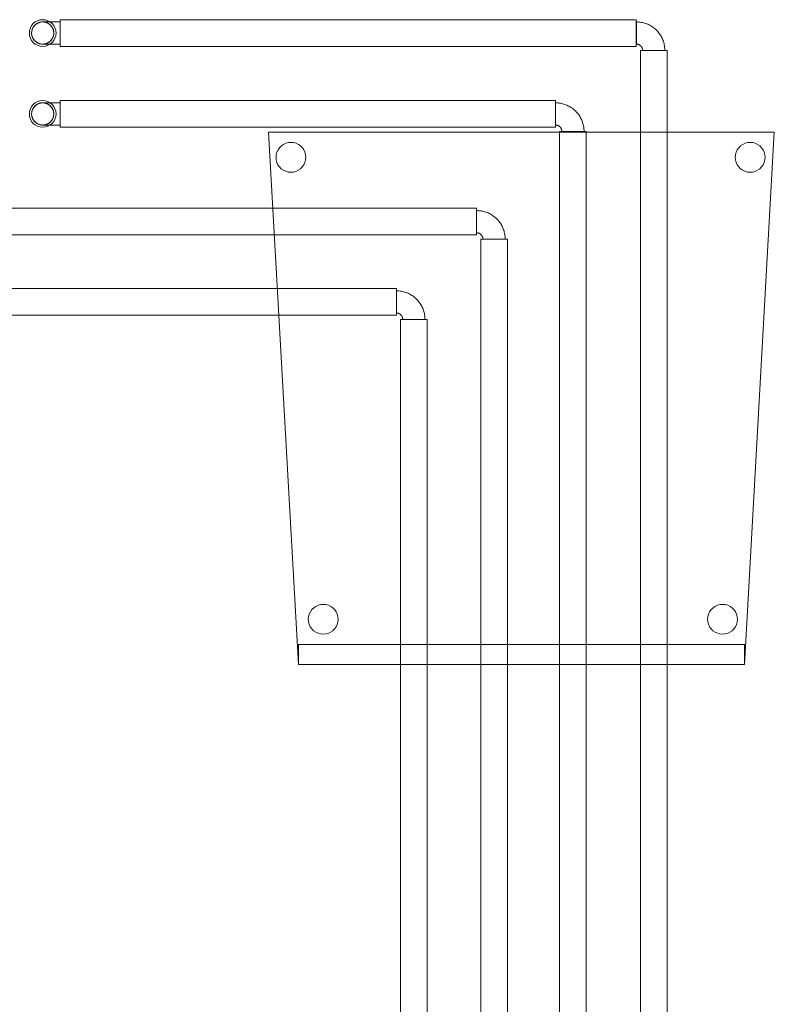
# Model space of a CAD drawing. Header units: metres. Extents: x 391.1 to 427.5, y 12.5 to 28.4.
# Tile 200 of 209: x 419.1 to 419.9, y 15.7 to 16.7. Entities that reach past the tile are written whole.
import ezdxf

# ---------------------------------------------------------------- set-up
doc = ezdxf.new("R2010")
doc.units = ezdxf.units.M
for name, color, linetype, lineweight in [('02_MOBILIARIO', 7, 'Continuous', 18), ('A-DETL-____-MBND', 7, 'Continuous', 18), ('P-PIPE-____-OTLN', 7, 'Continuous', 18)]:
    doc.layers.add(name, color=color, linetype=linetype, lineweight=lineweight)

# ---------------------------------------------------------------- blocks, each defined once
blk = doc.blocks.new('Family - Cadira confident_PA-152179-03_CLI_AIGUA_P0A')
at = {"layer": 'A-DETL-____-MBND', "color": 253, "true_color": 0xaaaaaa}
for p, q in [((0.03, 0), (0, 0.53261)), ((0, 0.53261), (0.50651, 0.53261)), ((0.50651, 0.53261), (0, 0.53261)), ((0, 0.53261), (0.03, 0)), ((0.50651, 0.53261), (0.47651, 0)), ((0.47651, 0), (0.50651, 0.53261)), ((0.01976, 0.52223), (0.02235, 0.52245)), ((0.02235, 0.52245), (0.01976, 0.52223)), ((0.02235, 0.52245), (0.02495, 0.52221)), ((0.02495, 0.52221), (0.02235, 0.52245)), ((0.47976, 0.52223), (0.48235, 0.52245)), ((0.48235, 0.52245), (0.47976, 0.52223)), ((0.48235, 0.52245), (0.48495, 0.52221)), ((0.48495, 0.52221), (0.48235, 0.52245)), ((0.00759, 0.51017), (0.00827, 0.51268)), ((0.00827, 0.51268), (0.00759, 0.51017)), ((0.00827, 0.51268), (0.00938, 0.51504)), ((0.00938, 0.51504), (0.00827, 0.51268)), ((0.00938, 0.51504), (0.01089, 0.51716)), ((0.01089, 0.51716), (0.00938, 0.51504)), ((0.01089, 0.51716), (0.01274, 0.519)), ((0.01274, 0.519), (0.01089, 0.51716)), ((0.01274, 0.519), (0.01488, 0.52048)), ((0.01488, 0.52048), (0.01274, 0.519)), ((0.01488, 0.52048), (0.01724, 0.52157)), ((0.01724, 0.52157), (0.01488, 0.52048)), ((0.01724, 0.52157), (0.01976, 0.52223)), ((0.01976, 0.52223), (0.01724, 0.52157)), ((0.02495, 0.52221), (0.02746, 0.52153)), ((0.02746, 0.52153), (0.02495, 0.52221)), ((0.02746, 0.52153), (0.02981, 0.52041)), ((0.02981, 0.52041), (0.02746, 0.52153)), ((0.02981, 0.52041), (0.03194, 0.51891)), ((0.03194, 0.51891), (0.02981, 0.52041)), ((0.03194, 0.51891), (0.03377, 0.51706)), ((0.03377, 0.51706), (0.03194, 0.51891)), ((0.03377, 0.51706), (0.03526, 0.51492)), ((0.03526, 0.51492), (0.03377, 0.51706)), ((0.03526, 0.51492), (0.03635, 0.51256)), ((0.03635, 0.51256), (0.03526, 0.51492)), ((0.03635, 0.51256), (0.03701, 0.51004)), ((0.03701, 0.51004), (0.03635, 0.51256)), ((0.46759, 0.51017), (0.46827, 0.51268)), ((0.46827, 0.51268), (0.46759, 0.51017)), ((0.46827, 0.51268), (0.46938, 0.51504)), ((0.46938, 0.51504), (0.46827, 0.51268)), ((0.46938, 0.51504), (0.47089, 0.51716)), ((0.47089, 0.51716), (0.46938, 0.51504)), ((0.47089, 0.51716), (0.47274, 0.519)), ((0.47274, 0.519), (0.47089, 0.51716)), ((0.47274, 0.519), (0.47488, 0.52048)), ((0.47488, 0.52048), (0.47274, 0.519)), ((0.47488, 0.52048), (0.47724, 0.52157)), ((0.47724, 0.52157), (0.47488, 0.52048)), ((0.47724, 0.52157), (0.47976, 0.52223)), ((0.47976, 0.52223), (0.47724, 0.52157)), ((0.48495, 0.52221), (0.48746, 0.52153)), ((0.48746, 0.52153), (0.48495, 0.52221)), ((0.48746, 0.52153), (0.48981, 0.52041)), ((0.48981, 0.52041), (0.48746, 0.52153)), ((0.48981, 0.52041), (0.49194, 0.51891)), ((0.49194, 0.51891), (0.48981, 0.52041)), ((0.49194, 0.51891), (0.49377, 0.51706)), ((0.49377, 0.51706), (0.49194, 0.51891)), ((0.49377, 0.51706), (0.49526, 0.51492)), ((0.49526, 0.51492), (0.49377, 0.51706)), ((0.49526, 0.51492), (0.49635, 0.51256)), ((0.49635, 0.51256), (0.49526, 0.51492)), ((0.49635, 0.51256), (0.49701, 0.51004)), ((0.49701, 0.51004), (0.49635, 0.51256)), ((0.00735, 0.50758), (0.00759, 0.51017)), ((0.00759, 0.51017), (0.00735, 0.50758)), ((0.00757, 0.50498), (0.00735, 0.50758)), ((0.00735, 0.50758), (0.00757, 0.50498)), ((0.00823, 0.50246), (0.00757, 0.50498)), ((0.00757, 0.50498), (0.00823, 0.50246)), ((0.03699, 0.50485), (0.0363, 0.50234)), ((0.0363, 0.50234), (0.03699, 0.50485)), ((0.03723, 0.50745), (0.03699, 0.50485)), ((0.03699, 0.50485), (0.03723, 0.50745)), ((0.03701, 0.51004), (0.03723, 0.50745)), ((0.03723, 0.50745), (0.03701, 0.51004)), ((0.46735, 0.50758), (0.46759, 0.51017)), ((0.46759, 0.51017), (0.46735, 0.50758)), ((0.46757, 0.50498), (0.46735, 0.50758)), ((0.46735, 0.50758), (0.46757, 0.50498)), ((0.46823, 0.50246), (0.46757, 0.50498)), ((0.46757, 0.50498), (0.46823, 0.50246)), ((0.49699, 0.50485), (0.4963, 0.50234)), ((0.4963, 0.50234), (0.49699, 0.50485)), ((0.49723, 0.50745), (0.49699, 0.50485)), ((0.49699, 0.50485), (0.49723, 0.50745)), ((0.49701, 0.51004), (0.49723, 0.50745)), ((0.49723, 0.50745), (0.49701, 0.51004)), ((0.00932, 0.5001), (0.00823, 0.50246)), ((0.00823, 0.50246), (0.00932, 0.5001)), ((0.0108, 0.49796), (0.00932, 0.5001)), ((0.00932, 0.5001), (0.0108, 0.49796)), ((0.01264, 0.49611), (0.0108, 0.49796)), ((0.0108, 0.49796), (0.01264, 0.49611)), ((0.01476, 0.49461), (0.01264, 0.49611)), ((0.01264, 0.49611), (0.01476, 0.49461)), ((0.01712, 0.4935), (0.01476, 0.49461)), ((0.01476, 0.49461), (0.01712, 0.4935)), ((0.01963, 0.49281), (0.01712, 0.4935)), ((0.01712, 0.4935), (0.01963, 0.49281)), ((0.02222, 0.49257), (0.01963, 0.49281)), ((0.01963, 0.49281), (0.02222, 0.49257)), ((0.02734, 0.49345), (0.02482, 0.49279)), ((0.02482, 0.49279), (0.02734, 0.49345)), ((0.0297, 0.49454), (0.02734, 0.49345)), ((0.02734, 0.49345), (0.0297, 0.49454)), ((0.03184, 0.49603), (0.0297, 0.49454)), ((0.0297, 0.49454), (0.03184, 0.49603)), ((0.03369, 0.49786), (0.03184, 0.49603)), ((0.03184, 0.49603), (0.03369, 0.49786)), ((0.03519, 0.49999), (0.03369, 0.49786)), ((0.03369, 0.49786), (0.03519, 0.49999)), ((0.0363, 0.50234), (0.03519, 0.49999)), ((0.03519, 0.49999), (0.0363, 0.50234)), ((0.46932, 0.5001), (0.46823, 0.50246)), ((0.46823, 0.50246), (0.46932, 0.5001)), ((0.4708, 0.49796), (0.46932, 0.5001)), ((0.46932, 0.5001), (0.4708, 0.49796)), ((0.47264, 0.49611), (0.4708, 0.49796)), ((0.4708, 0.49796), (0.47264, 0.49611)), ((0.47476, 0.49461), (0.47264, 0.49611)), ((0.47264, 0.49611), (0.47476, 0.49461)), ((0.47712, 0.4935), (0.47476, 0.49461)), ((0.47476, 0.49461), (0.47712, 0.4935)), ((0.47963, 0.49281), (0.47712, 0.4935)), ((0.47712, 0.4935), (0.47963, 0.49281)), ((0.48222, 0.49257), (0.47963, 0.49281)), ((0.47963, 0.49281), (0.48222, 0.49257)), ((0.48734, 0.49345), (0.48482, 0.49279)), ((0.48482, 0.49279), (0.48734, 0.49345)), ((0.4897, 0.49454), (0.48734, 0.49345)), ((0.48734, 0.49345), (0.4897, 0.49454)), ((0.49184, 0.49603), (0.4897, 0.49454)), ((0.4897, 0.49454), (0.49184, 0.49603)), ((0.49369, 0.49786), (0.49184, 0.49603)), ((0.49184, 0.49603), (0.49369, 0.49786)), ((0.49519, 0.49999), (0.49369, 0.49786)), ((0.49369, 0.49786), (0.49519, 0.49999)), ((0.4963, 0.50234), (0.49519, 0.49999)), ((0.49519, 0.49999), (0.4963, 0.50234)), ((0.02482, 0.49279), (0.02222, 0.49257)), ((0.02222, 0.49257), (0.02482, 0.49279)), ((0.48482, 0.49279), (0.48222, 0.49257)), ((0.48222, 0.49257), (0.48482, 0.49279)), ((0.04724, 0.05807), (0.0496, 0.05916)), ((0.0496, 0.05916), (0.04724, 0.05807)), ((0.0496, 0.05916), (0.05212, 0.05983)), ((0.05212, 0.05983), (0.0496, 0.05916)), ((0.05212, 0.05983), (0.05472, 0.06004)), ((0.05472, 0.06004), (0.05212, 0.05983)), ((0.05472, 0.06004), (0.05731, 0.0598)), ((0.05731, 0.0598), (0.05472, 0.06004)), ((0.05731, 0.0598), (0.05982, 0.05912)), ((0.05982, 0.05912), (0.05731, 0.0598)), ((0.44724, 0.05807), (0.4496, 0.05916)), ((0.4496, 0.05916), (0.44724, 0.05807)), ((0.4496, 0.05916), (0.45212, 0.05983)), ((0.45212, 0.05983), (0.4496, 0.05916)), ((0.45212, 0.05983), (0.45472, 0.06004)), ((0.45472, 0.06004), (0.45212, 0.05983)), ((0.45472, 0.06004), (0.45731, 0.0598)), ((0.45731, 0.0598), (0.45472, 0.06004)), ((0.45731, 0.0598), (0.45982, 0.05912)), ((0.45982, 0.05912), (0.45731, 0.0598)), ((0.03995, 0.04776), (0.04064, 0.05027)), ((0.04064, 0.05027), (0.03995, 0.04776)), ((0.04064, 0.05027), (0.04175, 0.05263)), ((0.04175, 0.05263), (0.04064, 0.05027)), ((0.04175, 0.05263), (0.04325, 0.05476)), ((0.04325, 0.05476), (0.04175, 0.05263)), ((0.04325, 0.05476), (0.0451, 0.05659)), ((0.0451, 0.05659), (0.04325, 0.05476)), ((0.0451, 0.05659), (0.04724, 0.05807)), ((0.04724, 0.05807), (0.0451, 0.05659)), ((0.05982, 0.05912), (0.06218, 0.05801)), ((0.06218, 0.05801), (0.05982, 0.05912)), ((0.06218, 0.05801), (0.0643, 0.0565)), ((0.0643, 0.0565), (0.06218, 0.05801)), ((0.0643, 0.0565), (0.06614, 0.05466)), ((0.06614, 0.05466), (0.0643, 0.0565)), ((0.06614, 0.05466), (0.06762, 0.05252)), ((0.06762, 0.05252), (0.06614, 0.05466)), ((0.06762, 0.05252), (0.06871, 0.05015)), ((0.06871, 0.05015), (0.06762, 0.05252)), ((0.06871, 0.05015), (0.06937, 0.04763)), ((0.06937, 0.04763), (0.06871, 0.05015)), ((0.43995, 0.04776), (0.44064, 0.05027)), ((0.44064, 0.05027), (0.43995, 0.04776)), ((0.44064, 0.05027), (0.44175, 0.05263)), ((0.44175, 0.05263), (0.44064, 0.05027)), ((0.44175, 0.05263), (0.44325, 0.05476)), ((0.44325, 0.05476), (0.44175, 0.05263)), ((0.44325, 0.05476), (0.4451, 0.05659)), ((0.4451, 0.05659), (0.44325, 0.05476)), ((0.4451, 0.05659), (0.44724, 0.05807)), ((0.44724, 0.05807), (0.4451, 0.05659)), ((0.45982, 0.05912), (0.46218, 0.05801)), ((0.46218, 0.05801), (0.45982, 0.05912)), ((0.46218, 0.05801), (0.4643, 0.0565)), ((0.4643, 0.0565), (0.46218, 0.05801)), ((0.4643, 0.0565), (0.46614, 0.05466)), ((0.46614, 0.05466), (0.4643, 0.0565)), ((0.46614, 0.05466), (0.46762, 0.05252)), ((0.46762, 0.05252), (0.46614, 0.05466)), ((0.46762, 0.05252), (0.46871, 0.05015)), ((0.46871, 0.05015), (0.46762, 0.05252)), ((0.46871, 0.05015), (0.46937, 0.04763)), ((0.46937, 0.04763), (0.46871, 0.05015)), ((0.03971, 0.04517), (0.03995, 0.04776)), ((0.03995, 0.04776), (0.03971, 0.04517)), ((0.03993, 0.04257), (0.03971, 0.04517)), ((0.03971, 0.04517), (0.03993, 0.04257)), ((0.04059, 0.04006), (0.03993, 0.04257)), ((0.03993, 0.04257), (0.04059, 0.04006)), ((0.04168, 0.03769), (0.04059, 0.04006)), ((0.04059, 0.04006), (0.04168, 0.03769)), ((0.06867, 0.03993), (0.06756, 0.03758)), ((0.06756, 0.03758), (0.06867, 0.03993)), ((0.06935, 0.04245), (0.06867, 0.03993)), ((0.06867, 0.03993), (0.06935, 0.04245)), ((0.06959, 0.04504), (0.06935, 0.04245)), ((0.06935, 0.04245), (0.06959, 0.04504)), ((0.06937, 0.04763), (0.06959, 0.04504)), ((0.06959, 0.04504), (0.06937, 0.04763)), ((0.43971, 0.04517), (0.43995, 0.04776)), ((0.43995, 0.04776), (0.43971, 0.04517)), ((0.43993, 0.04257), (0.43971, 0.04517)), ((0.43971, 0.04517), (0.43993, 0.04257)), ((0.44059, 0.04006), (0.43993, 0.04257)), ((0.43993, 0.04257), (0.44059, 0.04006)), ((0.44168, 0.03769), (0.44059, 0.04006)), ((0.44059, 0.04006), (0.44168, 0.03769)), ((0.46867, 0.03993), (0.46756, 0.03758)), ((0.46756, 0.03758), (0.46867, 0.03993)), ((0.46935, 0.04245), (0.46867, 0.03993)), ((0.46867, 0.03993), (0.46935, 0.04245)), ((0.46959, 0.04504), (0.46935, 0.04245)), ((0.46935, 0.04245), (0.46959, 0.04504)), ((0.46937, 0.04763), (0.46959, 0.04504)), ((0.46959, 0.04504), (0.46937, 0.04763)), ((0.04317, 0.03555), (0.04168, 0.03769)), ((0.04168, 0.03769), (0.04317, 0.03555)), ((0.045, 0.0337), (0.04317, 0.03555)), ((0.04317, 0.03555), (0.045, 0.0337)), ((0.04713, 0.0322), (0.045, 0.0337)), ((0.045, 0.0337), (0.04713, 0.0322)), ((0.04948, 0.03109), (0.04713, 0.0322)), ((0.04713, 0.0322), (0.04948, 0.03109)), ((0.05199, 0.0304), (0.04948, 0.03109)), ((0.04948, 0.03109), (0.05199, 0.0304)), ((0.05459, 0.03017), (0.05199, 0.0304)), ((0.05199, 0.0304), (0.05459, 0.03017)), ((0.05718, 0.03038), (0.05459, 0.03017)), ((0.05459, 0.03017), (0.05718, 0.03038)), ((0.0597, 0.03104), (0.05718, 0.03038)), ((0.05718, 0.03038), (0.0597, 0.03104)), ((0.06206, 0.03213), (0.0597, 0.03104)), ((0.0597, 0.03104), (0.06206, 0.03213)), ((0.0642, 0.03362), (0.06206, 0.03213)), ((0.06206, 0.03213), (0.0642, 0.03362)), ((0.06605, 0.03545), (0.0642, 0.03362)), ((0.0642, 0.03362), (0.06605, 0.03545)), ((0.06756, 0.03758), (0.06605, 0.03545)), ((0.06605, 0.03545), (0.06756, 0.03758)), ((0.44317, 0.03555), (0.44168, 0.03769)), ((0.44168, 0.03769), (0.44317, 0.03555)), ((0.445, 0.0337), (0.44317, 0.03555)), ((0.44317, 0.03555), (0.445, 0.0337)), ((0.44713, 0.0322), (0.445, 0.0337)), ((0.445, 0.0337), (0.44713, 0.0322)), ((0.44948, 0.03109), (0.44713, 0.0322)), ((0.44713, 0.0322), (0.44948, 0.03109)), ((0.45199, 0.0304), (0.44948, 0.03109)), ((0.44948, 0.03109), (0.45199, 0.0304)), ((0.45459, 0.03017), (0.45199, 0.0304)), ((0.45199, 0.0304), (0.45459, 0.03017)), ((0.45718, 0.03038), (0.45459, 0.03017)), ((0.45459, 0.03017), (0.45718, 0.03038)), ((0.4597, 0.03104), (0.45718, 0.03038)), ((0.45718, 0.03038), (0.4597, 0.03104)), ((0.46206, 0.03213), (0.4597, 0.03104)), ((0.4597, 0.03104), (0.46206, 0.03213)), ((0.4642, 0.03362), (0.46206, 0.03213)), ((0.46206, 0.03213), (0.4642, 0.03362)), ((0.46605, 0.03545), (0.4642, 0.03362)), ((0.4642, 0.03362), (0.46605, 0.03545)), ((0.46756, 0.03758), (0.46605, 0.03545)), ((0.46605, 0.03545), (0.46756, 0.03758)), ((0.03, 0), (0.03, 0.02)), ((0.03, 0.02), (0.47651, 0.02)), ((0.47651, 0.02), (0.03, 0.02)), ((0.03, 0.02), (0.03, 0)), ((0.47651, 0.02), (0.47651, 0)), ((0.47651, 0), (0.47651, 0.02)), ((0.03, 0), (0.47651, 0)), ((0.47651, 0), (0.03, 0)), ((0.03, 0), (0.47651, 0)), ((0.47651, 0), (0.03, 0))]:
    blk.add_line(p, q, dxfattribs=at)
blk = doc.blocks.new('LONDR55-XX_ZZ-ARQ-CAA-M3D-Londres55_ifc-1-03_CLI_AIGUA_P0A')
at = {"layer": '02_MOBILIARIO', "color": 253, "lineweight": 18, "true_color": 0xaaaaaa}
blk.add_blockref('Family - Cadira confident_PA-152179-03_CLI_AIGUA_P0A', (419.37353, 16.05366), dxfattribs=at)
blk = doc.blocks.new('M_Codo - Genérico - Estándar-V5-03_CLI_AIGUA_P0A')
at = {"layer": 'P-PIPE-____-OTLN', "color": 30, "true_color": 0xff7f00}
for p, q in [((-0.01746, 0.01111), (-0.01746, -0.01111)), ((-0.01746, 0.01111), (-0.01746, -0.01111)), ((0.01111, 0.01746), (-0.01111, 0.01746)), ((0.01111, 0.01746), (-0.01111, 0.01746))]:
    blk.add_line(p, q, dxfattribs=at)
at = {"layer": 'P-PIPE-____-OTLN', "color": 30, "true_color": 0xff7f00, "flags": 128}
for points in [[(-0.01111, 0.01746), (-0.01112, 0.01721), (-0.01113, 0.01696), (-0.01116, 0.0167), (-0.01119, 0.01645), (-0.01124, 0.0162), (-0.01129, 0.01595), (-0.01136, 0.01571), (-0.01143, 0.01547), (-0.01152, 0.01523), (-0.01161, 0.01499), (-0.01172, 0.01476), (-0.01183, 0.01453), (-0.01195, 0.01431), (-0.01208, 0.01409), (-0.01222, 0.01388), (-0.01237, 0.01367), (-0.01252, 0.01347), (-0.01269, 0.01328), (-0.01286, 0.01309), (-0.01304, 0.01291), (-0.01322, 0.01273), (-0.01342, 0.01257), (-0.01362, 0.01241), (-0.01382, 0.01226), (-0.01403, 0.01212), (-0.01425, 0.01199), (-0.01447, 0.01186), (-0.0147, 0.01175), (-0.01493, 0.01164), (-0.01516, 0.01154), (-0.0154, 0.01146), (-0.01564, 0.01138), (-0.01589, 0.01131), (-0.01613, 0.01125), (-0.01638, 0.0112), (-0.01663, 0.01117), (-0.01689, 0.01114), (-0.01714, 0.01112), (-0.01739, 0.01111), (-0.01746, 0.01111)], [(-0.01746, -0.01111), (-0.01632, -0.01109), (-0.01518, -0.01102), (-0.01404, -0.01091), (-0.01291, -0.01075), (-0.01179, -0.01054), (-0.01067, -0.01029), (-0.00957, -0.01), (-0.00847, -0.00966), (-0.0074, -0.00928), (-0.00633, -0.00886), (-0.00529, -0.00839), (-0.00427, -0.00788), (-0.00326, -0.00734), (-0.00228, -0.00675), (-0.00133, -0.00612), (-0.0004, -0.00546), (0.00051, -0.00476), (0.00138, -0.00402), (0.00222, -0.00325), (0.00304, -0.00245), (0.00382, -0.00161), (0.00456, -0.00074), (0.00527, 0.00015), (0.00595, 0.00107), (0.00658, 0.00202), (0.00718, 0.003), (0.00774, 0.00399), (0.00826, 0.00501), (0.00874, 0.00605), (0.00917, 0.00711), (0.00956, 0.00818), (0.00991, 0.00927), (0.01022, 0.01037), (0.01048, 0.01148), (0.0107, 0.01261), (0.01087, 0.01374), (0.01099, 0.01487), (0.01108, 0.01601), (0.01111, 0.01715), (0.01111, 0.01746)]]:
    blk.add_lwpolyline(points, dxfattribs=at)
blk = doc.blocks.new('M_Codo - Genérico - Estándar-V6-03_CLI_AIGUA_P0A')
at = {"layer": 'P-PIPE-____-OTLN', "color": 31, "true_color": 0xffbe82}
for p, q in [((-0.01746, 0.01111), (-0.01746, -0.01111)), ((-0.01746, 0.01111), (-0.01746, -0.01111)), ((0.01111, 0.01746), (-0.01111, 0.01746)), ((0.01111, 0.01746), (-0.01111, 0.01746))]:
    blk.add_line(p, q, dxfattribs=at)
at = {"layer": 'P-PIPE-____-OTLN', "color": 31, "true_color": 0xffbe82, "flags": 128}
for points in [[(-0.01111, 0.01746), (-0.01112, 0.01721), (-0.01113, 0.01696), (-0.01116, 0.0167), (-0.01119, 0.01645), (-0.01124, 0.0162), (-0.01129, 0.01595), (-0.01136, 0.01571), (-0.01143, 0.01547), (-0.01152, 0.01523), (-0.01161, 0.01499), (-0.01172, 0.01476), (-0.01183, 0.01453), (-0.01195, 0.01431), (-0.01208, 0.01409), (-0.01222, 0.01388), (-0.01237, 0.01367), (-0.01252, 0.01347), (-0.01269, 0.01328), (-0.01286, 0.01309), (-0.01304, 0.01291), (-0.01322, 0.01273), (-0.01342, 0.01257), (-0.01362, 0.01241), (-0.01382, 0.01226), (-0.01403, 0.01212), (-0.01425, 0.01199), (-0.01447, 0.01186), (-0.0147, 0.01175), (-0.01493, 0.01164), (-0.01516, 0.01154), (-0.0154, 0.01146), (-0.01564, 0.01138), (-0.01589, 0.01131), (-0.01613, 0.01125), (-0.01638, 0.0112), (-0.01663, 0.01117), (-0.01689, 0.01114), (-0.01714, 0.01112), (-0.01739, 0.01111), (-0.01746, 0.01111)], [(-0.01746, -0.01111), (-0.01632, -0.01109), (-0.01518, -0.01102), (-0.01404, -0.01091), (-0.01291, -0.01075), (-0.01179, -0.01054), (-0.01067, -0.01029), (-0.00957, -0.01), (-0.00847, -0.00966), (-0.0074, -0.00928), (-0.00633, -0.00886), (-0.00529, -0.00839), (-0.00427, -0.00788), (-0.00326, -0.00734), (-0.00228, -0.00675), (-0.00133, -0.00612), (-0.0004, -0.00546), (0.00051, -0.00476), (0.00138, -0.00402), (0.00222, -0.00325), (0.00304, -0.00245), (0.00382, -0.00161), (0.00456, -0.00074), (0.00527, 0.00015), (0.00595, 0.00107), (0.00658, 0.00202), (0.00718, 0.003), (0.00774, 0.00399), (0.00826, 0.00501), (0.00874, 0.00605), (0.00917, 0.00711), (0.00956, 0.00818), (0.00991, 0.00927), (0.01022, 0.01037), (0.01048, 0.01148), (0.0107, 0.01261), (0.01087, 0.01374), (0.01099, 0.01487), (0.01108, 0.01601), (0.01111, 0.01715), (0.01111, 0.01746)]]:
    blk.add_lwpolyline(points, dxfattribs=at)
blk = doc.blocks.new('M_Codo - Genérico - Estándar-V9-03_CLI_AIGUA_P0A')
at = {"layer": 'P-PIPE-____-OTLN', "color": 145, "true_color": 0x527ca5}
for p, q in [((-0.01746, 0.01111), (-0.01746, -0.01111)), ((-0.01746, 0.01111), (-0.01746, -0.01111)), ((0.01111, 0.01746), (-0.01111, 0.01746)), ((0.01111, 0.01746), (-0.01111, 0.01746))]:
    blk.add_line(p, q, dxfattribs=at)
at = {"layer": 'P-PIPE-____-OTLN', "color": 145, "true_color": 0x527ca5, "flags": 128}
for points in [[(-0.01111, 0.01746), (-0.01112, 0.01721), (-0.01113, 0.01696), (-0.01116, 0.0167), (-0.01119, 0.01645), (-0.01124, 0.0162), (-0.01129, 0.01595), (-0.01136, 0.01571), (-0.01143, 0.01547), (-0.01152, 0.01523), (-0.01161, 0.01499), (-0.01172, 0.01476), (-0.01183, 0.01453), (-0.01195, 0.01431), (-0.01208, 0.01409), (-0.01222, 0.01388), (-0.01237, 0.01367), (-0.01252, 0.01347), (-0.01269, 0.01328), (-0.01286, 0.01309), (-0.01304, 0.01291), (-0.01322, 0.01273), (-0.01342, 0.01257), (-0.01362, 0.01241), (-0.01382, 0.01226), (-0.01403, 0.01212), (-0.01425, 0.01199), (-0.01447, 0.01186), (-0.0147, 0.01175), (-0.01493, 0.01164), (-0.01516, 0.01154), (-0.0154, 0.01146), (-0.01564, 0.01138), (-0.01589, 0.01131), (-0.01613, 0.01125), (-0.01638, 0.0112), (-0.01663, 0.01117), (-0.01689, 0.01114), (-0.01714, 0.01112), (-0.01739, 0.01111), (-0.01746, 0.01111)], [(-0.01746, -0.01111), (-0.01632, -0.01109), (-0.01518, -0.01102), (-0.01404, -0.01091), (-0.01291, -0.01075), (-0.01179, -0.01054), (-0.01067, -0.01029), (-0.00957, -0.01), (-0.00847, -0.00966), (-0.0074, -0.00928), (-0.00633, -0.00886), (-0.00529, -0.00839), (-0.00427, -0.00788), (-0.00326, -0.00734), (-0.00228, -0.00675), (-0.00133, -0.00612), (-0.0004, -0.00546), (0.00051, -0.00476), (0.00138, -0.00402), (0.00222, -0.00325), (0.00304, -0.00245), (0.00382, -0.00161), (0.00456, -0.00074), (0.00527, 0.00015), (0.00595, 0.00107), (0.00658, 0.00202), (0.00718, 0.003), (0.00774, 0.00399), (0.00826, 0.00501), (0.00874, 0.00605), (0.00917, 0.00711), (0.00956, 0.00818), (0.00991, 0.00927), (0.01022, 0.01037), (0.01048, 0.01148), (0.0107, 0.01261), (0.01087, 0.01374), (0.01099, 0.01487), (0.01108, 0.01601), (0.01111, 0.01715), (0.01111, 0.01746)]]:
    blk.add_lwpolyline(points, dxfattribs=at)
blk = doc.blocks.new('M_Codo - Genérico - Estándar-V10-03_CLI_AIGUA_P0A')
at = {"layer": 'P-PIPE-____-OTLN', "color": 175, "true_color": 0x5046b4}
for p, q in [((-0.01746, 0.01111), (-0.01746, -0.01111)), ((-0.01746, 0.01111), (-0.01746, -0.01111)), ((0.01111, 0.01746), (-0.01111, 0.01746)), ((0.01111, 0.01746), (-0.01111, 0.01746))]:
    blk.add_line(p, q, dxfattribs=at)
at = {"layer": 'P-PIPE-____-OTLN', "color": 175, "true_color": 0x5046b4, "flags": 128}
for points in [[(-0.01111, 0.01746), (-0.01112, 0.01721), (-0.01113, 0.01696), (-0.01116, 0.0167), (-0.01119, 0.01645), (-0.01124, 0.0162), (-0.01129, 0.01595), (-0.01136, 0.01571), (-0.01143, 0.01547), (-0.01152, 0.01523), (-0.01161, 0.01499), (-0.01172, 0.01476), (-0.01183, 0.01453), (-0.01195, 0.01431), (-0.01208, 0.01409), (-0.01222, 0.01388), (-0.01237, 0.01367), (-0.01252, 0.01347), (-0.01269, 0.01328), (-0.01286, 0.01309), (-0.01304, 0.01291), (-0.01322, 0.01273), (-0.01342, 0.01257), (-0.01362, 0.01241), (-0.01382, 0.01226), (-0.01403, 0.01212), (-0.01425, 0.01199), (-0.01447, 0.01186), (-0.0147, 0.01175), (-0.01493, 0.01164), (-0.01516, 0.01154), (-0.0154, 0.01146), (-0.01564, 0.01138), (-0.01589, 0.01131), (-0.01613, 0.01125), (-0.01638, 0.0112), (-0.01663, 0.01117), (-0.01689, 0.01114), (-0.01714, 0.01112), (-0.01739, 0.01111), (-0.01746, 0.01111)], [(-0.01746, -0.01111), (-0.01632, -0.01109), (-0.01518, -0.01102), (-0.01404, -0.01091), (-0.01291, -0.01075), (-0.01179, -0.01054), (-0.01067, -0.01029), (-0.00957, -0.01), (-0.00847, -0.00966), (-0.0074, -0.00928), (-0.00633, -0.00886), (-0.00529, -0.00839), (-0.00427, -0.00788), (-0.00326, -0.00734), (-0.00228, -0.00675), (-0.00133, -0.00612), (-0.0004, -0.00546), (0.00051, -0.00476), (0.00138, -0.00402), (0.00222, -0.00325), (0.00304, -0.00245), (0.00382, -0.00161), (0.00456, -0.00074), (0.00527, 0.00015), (0.00595, 0.00107), (0.00658, 0.00202), (0.00718, 0.003), (0.00774, 0.00399), (0.00826, 0.00501), (0.00874, 0.00605), (0.00917, 0.00711), (0.00956, 0.00818), (0.00991, 0.00927), (0.01022, 0.01037), (0.01048, 0.01148), (0.0107, 0.01261), (0.01087, 0.01374), (0.01099, 0.01487), (0.01108, 0.01601), (0.01111, 0.01715), (0.01111, 0.01746)]]:
    blk.add_lwpolyline(points, dxfattribs=at)
blk = doc.blocks.new('M_Codo - Genérico - Estándar-V11-03_CLI_AIGUA_P0A')
at = {"layer": 'P-PIPE-____-OTLN', "color": 31, "true_color": 0xffbe82}
for p, q in [((419.16465, 16.6856), (419.16465, 16.69671)), ((419.16465, 16.67449), (419.16465, 16.6856))]:
    blk.add_line(p, q, dxfattribs=at)
at = {"layer": 'P-PIPE-____-OTLN', "color": 31, "true_color": 0xffbe82, "flags": 128}
for points in [[(419.13608, 16.6856), (419.13609, 16.68604), (419.13611, 16.68649), (419.13616, 16.68693), (419.13622, 16.68737), (419.1363, 16.68781), (419.1364, 16.68824), (419.13651, 16.68867), (419.13664, 16.6891), (419.13679, 16.68951), (419.13695, 16.68993), (419.13714, 16.69033), (419.13733, 16.69073), (419.13755, 16.69112), (419.13777, 16.6915), (419.13802, 16.69187), (419.13828, 16.69224), (419.13855, 16.69259), (419.13883, 16.69293), (419.13913, 16.69326), (419.13945, 16.69357), (419.13977, 16.69387), (419.14011, 16.69416), (419.14046, 16.69444), (419.14082, 16.6947), (419.14119, 16.69495), (419.14156, 16.69518), (419.14195, 16.6954), (419.14235, 16.6956), (419.14275, 16.69579), (419.14316, 16.69596), (419.14358, 16.69611), (419.144, 16.69625), (419.14443, 16.69636), (419.14486, 16.69647), (419.1453, 16.69655), (419.14574, 16.69662), (419.14618, 16.69667), (419.14663, 16.6967), (419.14707, 16.69671), (419.14719, 16.69671)], [(419.14719, 16.69671), (419.1472, 16.69671), (419.14725, 16.69671), (419.14731, 16.69671), (419.14741, 16.69671), (419.14754, 16.69671), (419.14769, 16.69671), (419.14787, 16.69671), (419.14808, 16.69671), (419.14831, 16.69671), (419.14857, 16.69671), (419.14885, 16.69671), (419.14916, 16.69671), (419.1495, 16.69671), (419.14986, 16.69671), (419.15024, 16.69671), (419.15065, 16.69671), (419.15107, 16.69671), (419.15152, 16.69671), (419.15199, 16.69671), (419.15249, 16.69671), (419.153, 16.69671), (419.15353, 16.69671), (419.15407, 16.69671), (419.15464, 16.69671), (419.15522, 16.69671), (419.15581, 16.69671), (419.15642, 16.69671), (419.15704, 16.69671), (419.15768, 16.69671), (419.15832, 16.69671), (419.15898, 16.69671), (419.15965, 16.69671), (419.16032, 16.69671), (419.161, 16.69671), (419.16168, 16.69671), (419.16237, 16.69671), (419.16307, 16.69671), (419.16377, 16.69671), (419.16446, 16.69671), (419.16465, 16.69671)], [(419.14719, 16.69671), (419.14763, 16.6967), (419.14808, 16.69668), (419.14852, 16.69663), (419.14896, 16.69657), (419.1494, 16.69649), (419.14983, 16.69639), (419.15026, 16.69628), (419.15069, 16.69615), (419.1511, 16.696), (419.15152, 16.69584), (419.15192, 16.69565), (419.15232, 16.69546), (419.15271, 16.69524), (419.15309, 16.69501), (419.15346, 16.69477), (419.15383, 16.69451), (419.15418, 16.69424), (419.15452, 16.69395), (419.15485, 16.69365), (419.15516, 16.69334), (419.15546, 16.69302), (419.15575, 16.69268), (419.15603, 16.69233), (419.15629, 16.69197), (419.15654, 16.6916), (419.15677, 16.69123), (419.15699, 16.69084), (419.15719, 16.69044), (419.15738, 16.69004), (419.15755, 16.68963), (419.1577, 16.68921), (419.15784, 16.68879), (419.15795, 16.68836), (419.15806, 16.68792), (419.15814, 16.68749), (419.15821, 16.68705), (419.15826, 16.68661), (419.15829, 16.68616), (419.1583, 16.68572), (419.1583, 16.6856)], [(419.14719, 16.67449), (419.14675, 16.6745), (419.1463, 16.67452), (419.14586, 16.67457), (419.14542, 16.67463), (419.14498, 16.67471), (419.14455, 16.67481), (419.14412, 16.67492), (419.14369, 16.67505), (419.14327, 16.6752), (419.14286, 16.67536), (419.14246, 16.67555), (419.14206, 16.67574), (419.14167, 16.67596), (419.14129, 16.67618), (419.14091, 16.67643), (419.14055, 16.67669), (419.1402, 16.67696), (419.13986, 16.67725), (419.13953, 16.67755), (419.13922, 16.67786), (419.13891, 16.67818), (419.13862, 16.67852), (419.13835, 16.67887), (419.13809, 16.67923), (419.13784, 16.6796), (419.13761, 16.67997), (419.13739, 16.68036), (419.13719, 16.68076), (419.137, 16.68116), (419.13683, 16.68157), (419.13668, 16.68199), (419.13654, 16.68241), (419.13642, 16.68284), (419.13632, 16.68327), (419.13624, 16.68371), (419.13617, 16.68415), (419.13612, 16.68459), (419.13609, 16.68504), (419.13608, 16.68548), (419.13608, 16.6856)], [(419.1583, 16.6856), (419.15829, 16.68516), (419.15827, 16.68471), (419.15822, 16.68427), (419.15816, 16.68383), (419.15808, 16.68339), (419.15798, 16.68296), (419.15787, 16.68253), (419.15774, 16.6821), (419.15759, 16.68169), (419.15742, 16.68127), (419.15724, 16.68087), (419.15705, 16.68047), (419.15683, 16.68008), (419.1566, 16.6797), (419.15636, 16.67933), (419.1561, 16.67896), (419.15583, 16.67861), (419.15554, 16.67827), (419.15524, 16.67794), (419.15493, 16.67763), (419.15461, 16.67732), (419.15427, 16.67703), (419.15392, 16.67676), (419.15356, 16.6765), (419.15319, 16.67625), (419.15281, 16.67602), (419.15243, 16.6758), (419.15203, 16.6756), (419.15163, 16.67541), (419.15122, 16.67524), (419.1508, 16.67509), (419.15038, 16.67495), (419.14995, 16.67483), (419.14951, 16.67473), (419.14908, 16.67465), (419.14864, 16.67458), (419.1482, 16.67453), (419.14775, 16.6745), (419.14731, 16.67449), (419.14719, 16.67449)], [(419.16465, 16.67449), (419.16395, 16.67449), (419.16326, 16.67449), (419.16256, 16.67449), (419.16187, 16.67449), (419.16118, 16.67449), (419.1605, 16.67449), (419.15983, 16.67449), (419.15916, 16.67449), (419.1585, 16.67449), (419.15785, 16.67449), (419.15721, 16.67449), (419.15659, 16.67449), (419.15598, 16.67449), (419.15538, 16.67449), (419.15479, 16.67449), (419.15422, 16.67449), (419.15367, 16.67449), (419.15314, 16.67449), (419.15262, 16.67449), (419.15213, 16.67449), (419.15165, 16.67449), (419.15119, 16.67449), (419.15076, 16.67449), (419.15035, 16.67449), (419.14996, 16.67449), (419.14959, 16.67449), (419.14925, 16.67449), (419.14893, 16.67449), (419.14864, 16.67449), (419.14838, 16.67449), (419.14814, 16.67449), (419.14792, 16.67449), (419.14774, 16.67449), (419.14758, 16.67449), (419.14744, 16.67449), (419.14734, 16.67449), (419.14726, 16.67449), (419.14721, 16.67449), (419.14719, 16.67449)]]:
    blk.add_lwpolyline(points, dxfattribs=at)
at = {"layer": 'P-PIPE-____-OTLN', "color": 31, "true_color": 0xffbe82}
for start, end in [(0, 180), (180, 0)]:
    blk.add_arc((419.14719, 16.6856), 0.01111, start, end, dxfattribs=at)
blk = doc.blocks.new('M_Codo - Genérico - Estándar-V12-03_CLI_AIGUA_P0A')
at = {"layer": 'P-PIPE-____-OTLN', "color": 30, "true_color": 0xff7f00}
for p, q in [((419.16465, 16.60463), (419.16465, 16.61574)), ((419.16465, 16.59352), (419.16465, 16.60463))]:
    blk.add_line(p, q, dxfattribs=at)
at = {"layer": 'P-PIPE-____-OTLN', "color": 30, "true_color": 0xff7f00, "flags": 128}
for points in [[(419.13608, 16.60463), (419.13609, 16.60508), (419.13611, 16.60552), (419.13616, 16.60596), (419.13622, 16.6064), (419.1363, 16.60684), (419.1364, 16.60727), (419.13651, 16.6077), (419.13664, 16.60813), (419.13679, 16.60855), (419.13695, 16.60896), (419.13714, 16.60937), (419.13733, 16.60976), (419.13755, 16.61015), (419.13777, 16.61054), (419.13802, 16.61091), (419.13828, 16.61127), (419.13855, 16.61162), (419.13883, 16.61196), (419.13913, 16.61229), (419.13945, 16.6126), (419.13977, 16.61291), (419.14011, 16.6132), (419.14046, 16.61347), (419.14082, 16.61374), (419.14119, 16.61398), (419.14156, 16.61422), (419.14195, 16.61443), (419.14235, 16.61463), (419.14275, 16.61482), (419.14316, 16.61499), (419.14358, 16.61514), (419.144, 16.61528), (419.14443, 16.6154), (419.14486, 16.6155), (419.1453, 16.61558), (419.14574, 16.61565), (419.14618, 16.6157), (419.14663, 16.61573), (419.14707, 16.61574), (419.14719, 16.61574)], [(419.14719, 16.61574), (419.1472, 16.61574), (419.14725, 16.61574), (419.14731, 16.61574), (419.14741, 16.61574), (419.14754, 16.61574), (419.14769, 16.61574), (419.14787, 16.61574), (419.14808, 16.61574), (419.14831, 16.61574), (419.14857, 16.61574), (419.14885, 16.61574), (419.14916, 16.61574), (419.1495, 16.61574), (419.14986, 16.61574), (419.15024, 16.61574), (419.15065, 16.61574), (419.15107, 16.61574), (419.15152, 16.61574), (419.15199, 16.61574), (419.15249, 16.61574), (419.153, 16.61574), (419.15353, 16.61574), (419.15407, 16.61574), (419.15464, 16.61574), (419.15522, 16.61574), (419.15581, 16.61574), (419.15642, 16.61574), (419.15704, 16.61574), (419.15768, 16.61574), (419.15832, 16.61574), (419.15898, 16.61574), (419.15965, 16.61574), (419.16032, 16.61574), (419.161, 16.61574), (419.16168, 16.61574), (419.16237, 16.61574), (419.16307, 16.61574), (419.16377, 16.61574), (419.16446, 16.61574), (419.16465, 16.61574)], [(419.14719, 16.61574), (419.14763, 16.61574), (419.14808, 16.61571), (419.14852, 16.61567), (419.14896, 16.6156), (419.1494, 16.61552), (419.14983, 16.61543), (419.15026, 16.61531), (419.15069, 16.61518), (419.1511, 16.61503), (419.15152, 16.61487), (419.15192, 16.61469), (419.15232, 16.61449), (419.15271, 16.61428), (419.15309, 16.61405), (419.15346, 16.6138), (419.15383, 16.61355), (419.15418, 16.61327), (419.15452, 16.61299), (419.15485, 16.61269), (419.15516, 16.61237), (419.15546, 16.61205), (419.15575, 16.61171), (419.15603, 16.61136), (419.15629, 16.61101), (419.15654, 16.61064), (419.15677, 16.61026), (419.15699, 16.60987), (419.15719, 16.60947), (419.15738, 16.60907), (419.15755, 16.60866), (419.1577, 16.60824), (419.15784, 16.60782), (419.15795, 16.60739), (419.15806, 16.60696), (419.15814, 16.60652), (419.15821, 16.60608), (419.15826, 16.60564), (419.15829, 16.6052), (419.1583, 16.60475), (419.1583, 16.60463)], [(419.14719, 16.59352), (419.14675, 16.59353), (419.1463, 16.59356), (419.14586, 16.5936), (419.14542, 16.59366), (419.14498, 16.59374), (419.14455, 16.59384), (419.14412, 16.59395), (419.14369, 16.59408), (419.14327, 16.59423), (419.14286, 16.5944), (419.14246, 16.59458), (419.14206, 16.59478), (419.14167, 16.59499), (419.14129, 16.59522), (419.14091, 16.59546), (419.14055, 16.59572), (419.1402, 16.59599), (419.13986, 16.59628), (419.13953, 16.59658), (419.13922, 16.59689), (419.13891, 16.59722), (419.13862, 16.59755), (419.13835, 16.5979), (419.13809, 16.59826), (419.13784, 16.59863), (419.13761, 16.59901), (419.13739, 16.59939), (419.13719, 16.59979), (419.137, 16.60019), (419.13683, 16.60061), (419.13668, 16.60102), (419.13654, 16.60145), (419.13642, 16.60187), (419.13632, 16.60231), (419.13624, 16.60274), (419.13617, 16.60318), (419.13612, 16.60362), (419.13609, 16.60407), (419.13608, 16.60451), (419.13608, 16.60463)], [(419.1583, 16.60463), (419.15829, 16.60419), (419.15827, 16.60374), (419.15822, 16.6033), (419.15816, 16.60286), (419.15808, 16.60242), (419.15798, 16.60199), (419.15787, 16.60156), (419.15774, 16.60114), (419.15759, 16.60072), (419.15742, 16.60031), (419.15724, 16.5999), (419.15705, 16.5995), (419.15683, 16.59911), (419.1566, 16.59873), (419.15636, 16.59836), (419.1561, 16.598), (419.15583, 16.59764), (419.15554, 16.59731), (419.15524, 16.59698), (419.15493, 16.59666), (419.15461, 16.59636), (419.15427, 16.59607), (419.15392, 16.59579), (419.15356, 16.59553), (419.15319, 16.59528), (419.15281, 16.59505), (419.15243, 16.59483), (419.15203, 16.59463), (419.15163, 16.59444), (419.15122, 16.59428), (419.1508, 16.59412), (419.15038, 16.59399), (419.14995, 16.59387), (419.14951, 16.59377), (419.14908, 16.59368), (419.14864, 16.59361), (419.1482, 16.59357), (419.14775, 16.59353), (419.14731, 16.59352), (419.14719, 16.59352)], [(419.16465, 16.59352), (419.16395, 16.59352), (419.16326, 16.59352), (419.16256, 16.59352), (419.16187, 16.59352), (419.16118, 16.59352), (419.1605, 16.59352), (419.15983, 16.59352), (419.15916, 16.59352), (419.1585, 16.59352), (419.15785, 16.59352), (419.15721, 16.59352), (419.15659, 16.59352), (419.15598, 16.59352), (419.15538, 16.59352), (419.15479, 16.59352), (419.15422, 16.59352), (419.15367, 16.59352), (419.15314, 16.59352), (419.15262, 16.59352), (419.15213, 16.59352), (419.15165, 16.59352), (419.15119, 16.59352), (419.15076, 16.59352), (419.15035, 16.59352), (419.14996, 16.59352), (419.14959, 16.59352), (419.14925, 16.59352), (419.14893, 16.59352), (419.14864, 16.59352), (419.14838, 16.59352), (419.14814, 16.59352), (419.14792, 16.59352), (419.14774, 16.59352), (419.14758, 16.59352), (419.14744, 16.59352), (419.14734, 16.59352), (419.14726, 16.59352), (419.14721, 16.59352), (419.14719, 16.59352)]]:
    blk.add_lwpolyline(points, dxfattribs=at)
at = {"layer": 'P-PIPE-____-OTLN', "color": 30, "true_color": 0xff7f00}
for start, end in [(0, 180), (180, 0)]:
    blk.add_arc((419.14719, 16.60463), 0.01111, start, end, dxfattribs=at)

msp = doc.modelspace()

# ---------------------------------------------------------------- linework, layer by layer
at = {"layer": 'P-PIPE-____-OTLN', "color": 31, "true_color": 0xffbe82}
for p, q in [((419.74182, 16.69895), (419.16465, 16.69895)), ((419.16465, 16.69895), (419.16465, 16.67225)), ((419.74182, 16.67225), (419.74182, 16.69895)), ((419.16465, 16.67225), (419.74182, 16.67225)), ((419.74594, 16.66814), (419.74594, 13.45802)), ((419.77264, 16.66814), (419.74594, 16.66814)), ((419.77264, 13.45802), (419.77264, 16.66814))]:
    msp.add_line(p, q, dxfattribs=at)
at = {"layer": 'P-PIPE-____-OTLN', "color": 30, "true_color": 0xff7f00}
for p, q in [((419.66086, 16.61798), (419.16465, 16.61798)), ((419.16465, 16.61798), (419.16465, 16.59128)), ((419.66086, 16.59128), (419.66086, 16.61798)), ((419.16465, 16.59128), (419.66086, 16.59128)), ((419.66497, 16.58717), (419.66497, 13.45802)), ((419.69167, 16.58717), (419.66497, 16.58717)), ((419.69167, 13.45802), (419.69167, 16.58717))]:
    msp.add_line(p, q, dxfattribs=at)
at = {"layer": 'P-PIPE-____-OTLN', "color": 145, "true_color": 0x527ca5}
for p, q in [((419.58182, 16.51014), (418.95623, 16.51014)), ((419.58182, 16.48344), (419.58182, 16.51014)), ((418.95623, 16.48344), (419.58182, 16.48344)), ((419.58594, 16.47933), (419.58594, 13.45802)), ((419.61264, 16.47933), (419.58594, 16.47933)), ((419.61264, 13.45802), (419.61264, 16.47933))]:
    msp.add_line(p, q, dxfattribs=at)
at = {"layer": 'P-PIPE-____-OTLN', "color": 175, "true_color": 0x5046b4}
for p, q in [((419.50148, 16.4298), (418.86641, 16.4298)), ((419.50148, 16.4031), (419.50148, 16.4298)), ((418.86641, 16.4031), (419.50148, 16.4031)), ((419.50559, 16.39899), (419.50559, 13.45802)), ((419.53229, 16.39899), (419.50559, 16.39899)), ((419.53229, 13.45802), (419.53229, 16.39899))]:
    msp.add_line(p, q, dxfattribs=at)
at = {"layer": 'P-PIPE-____-OTLN', "color": 31, "true_color": 0xffbe82}
for start, end in [(0, 180), (180, 0)]:
    msp.add_arc((419.14719, 16.6856), 0.01335, start, end, dxfattribs=at)
at = {"layer": 'P-PIPE-____-OTLN', "color": 30, "true_color": 0xff7f00}
for start, end in [(0, 180), (180, 0)]:
    msp.add_arc((419.14719, 16.60463), 0.01335, start, end, dxfattribs=at)

# ---------------------------------------------------------------- block references
at = {"lineweight": 5}
msp.add_blockref('LONDR55-XX_ZZ-ARQ-CAA-M3D-Londres55_ifc-1-03_CLI_AIGUA_P0A', (0, 0), dxfattribs=at)
at = {"layer": 'P-PIPE-____-OTLN', "color": 31, "true_color": 0xffbe82}
msp.add_blockref('M_Codo - Genérico - Estándar-V11-03_CLI_AIGUA_P0A', (0, 0), dxfattribs=at)
at = {"layer": 'P-PIPE-____-OTLN', "color": 31, "true_color": 0xffbe82, "rotation": 90}
msp.add_blockref('M_Codo - Genérico - Estándar-V6-03_CLI_AIGUA_P0A', (419.75929, 16.6856), dxfattribs=at)
at = {"layer": 'P-PIPE-____-OTLN', "color": 30, "true_color": 0xff7f00}
msp.add_blockref('M_Codo - Genérico - Estándar-V12-03_CLI_AIGUA_P0A', (0, 0), dxfattribs=at)
at = {"layer": 'P-PIPE-____-OTLN', "color": 30, "true_color": 0xff7f00, "rotation": 90}
msp.add_blockref('M_Codo - Genérico - Estándar-V5-03_CLI_AIGUA_P0A', (419.67832, 16.60463), dxfattribs=at)
at = {"layer": 'P-PIPE-____-OTLN', "color": 145, "true_color": 0x527ca5, "rotation": 90}
msp.add_blockref('M_Codo - Genérico - Estándar-V9-03_CLI_AIGUA_P0A', (419.59929, 16.49679), dxfattribs=at)
at = {"layer": 'P-PIPE-____-OTLN', "color": 175, "true_color": 0x5046b4, "rotation": 90}
msp.add_blockref('M_Codo - Genérico - Estándar-V10-03_CLI_AIGUA_P0A', (419.51894, 16.41645), dxfattribs=at)

doc.saveas('drawing.dxf')
